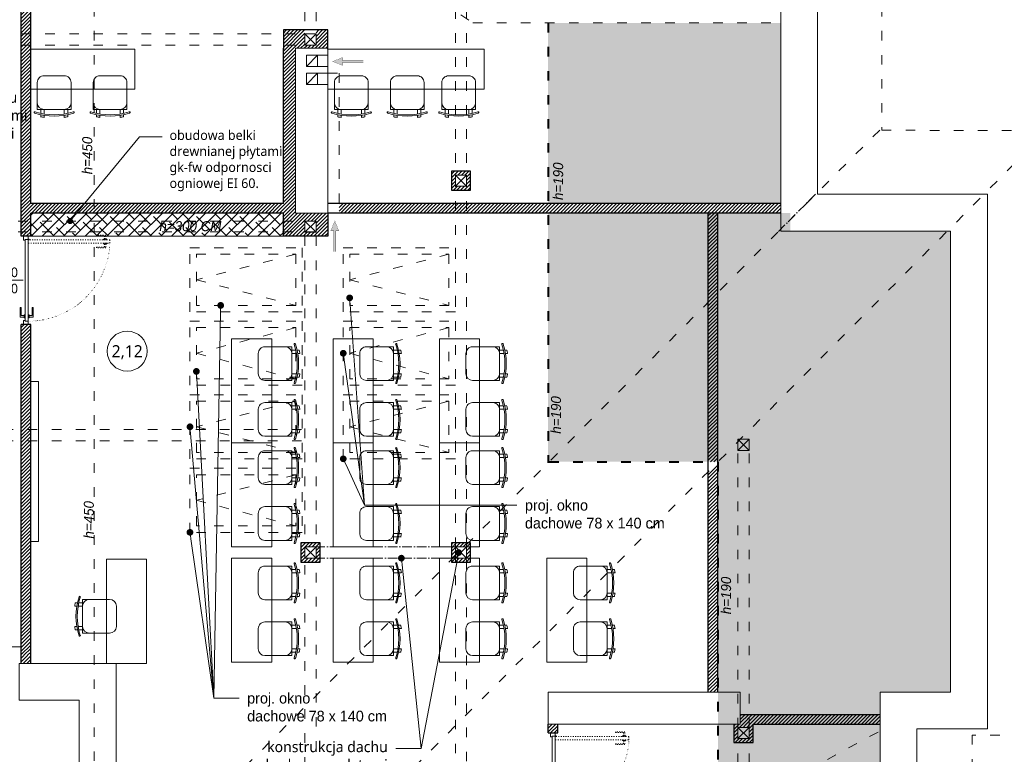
# Model space of a CAD drawing. Header units: millimetres. Extents: x -221 to 149158, y -114258 to 0.
# Tile 138 of 219: x 115604 to 116834, y -65009 to -64091. Entities that reach past the tile are written whole.
import ezdxf
from ezdxf import colors
from ezdxf.entities.mleader import LeaderData, LeaderLine
from ezdxf.enums import TextEntityAlignment as Align
from ezdxf.math import Vec2, Vec3

# ---------------------------------------------------------------- set-up
doc = ezdxf.new("R2010")
doc.units = ezdxf.units.MM
for name, pattern in [('ACAD_ISO03W100', [30, 12, -18]), ('ACAD_ISO07W100', [3, 0, -3]), ('ACAD_ISO10W100', [18, 12, -3, 0, -3])]:
    doc.linetypes.add(name, pattern=pattern)
doc.layers.get('0').update_dxf_attribs({"lineweight": 0})
for name, color, linetype, lineweight, true_color in [('A-przekrycieram.ART', 7, 'Continuous', 0, 0xffffff), ('siatka konstr..KF', 7, 'ACAD_ISO10W100', 5, 0x999999), ('wypełnienie 2', 7, 'Continuous', 0, 0x363636)]:
    doc.layers.add(name, color=color, linetype=linetype, lineweight=lineweight, true_color=true_color)
for name, color, linetype, lineweight in [('konstrukcja istn..KF', 252, 'Continuous', 15), ('opis..KF', 250, 'Continuous', 15), ('pomocnicza', 30, 'Continuous', 0), ('schody', 250, 'Continuous', 5), ('stolarka_arch', 250, 'Continuous', 5), ('TEXT', 63, 'Continuous', 0), ('wentylacja..KF', 202, 'Continuous', 15), ('wymiar_arch', 250, 'Continuous', 15), ('ściana pro..KF', 222, 'Continuous', 30), ('ściany ist..KF', 61, 'Continuous', 5)]:
    doc.layers.add(name, color=color, linetype=linetype, lineweight=lineweight)
doc.styles.add('ARCH', font='segoeuil.ttf')
pattern_1 = [(45, (-12676.463, -28536.048), (-2.24506403, 2.24506403), [])]

# ---------------------------------------------------------------- blocks, each defined once
blk = doc.blocks.new('*U1674')
at = {"layer": 'A-przekrycieram.ART'}
h = blk.add_hatch(color=256, dxfattribs=at)
h.dxf.hatch_style = 1
h.paths.add_polyline_path([(0, 4200), (5940, 4200), (5940, 0), (0, 0)])
h.paths.add_polyline_path([(200, 4100), (5840, 4100), (5840, 100), (200, 100)], flags=16)
blk = doc.blocks.new('krzesło')
for p, q in [((5.7, 41.6), (5.7, 41.6)), ((9.1, 37.7), (42.8, 37.7)), ((9.1, -4.4), (9.1, 37.7)), ((1.8, 29.3), (-0.8, 29.3)), ((2.6, 33.5), (0, 33.5)), ((9.1, 29.3), (3.5, 29.3)), ((9.1, 33.5), (4.3, 33.5)), ((51.2, 29.3), (51.2, 4)), ((1.8, 4), (-0.8, 4)), ((9.1, 4), (3.5, 4)), ((2.6, -0.2), (0, -0.2)), ((9.1, -0.2), (4.3, -0.2)), ((5.7, -8.3), (5.7, -8.3)), ((42.8, -4.4), (9.1, -4.4))]:
    blk.add_line(p, q)
for centre, radius, start, end in [((79.1, 16.7), 78.3, 161.8381, 198.1619), ((79.1, 16.7), 76.7, 161.8381, 198.1619), ((5.5, 40.8), 0.841, 71.2164, 161.8381), ((5.5, 40.8), 0.841, 341.8381, 71.2164), ((17.5, 29.3), 8.41, 90, 180), ((42.8, 29.3), 8.41, 0, 90), ((79.1, 16.7), 80.9, 167.9968, 171.0267), ((79.1, 16.7), 80.9, 188.9733, 192.0032), ((17.5, 4), 8.41, 180, 270), ((42.8, 4), 8.41, 270, 0), ((5.5, -7.5), 0.841, 198.1619, 288.7836), ((5.5, -7.5), 0.841, 288.7836, 18.1619)]:
    blk.add_arc(centre, radius, start, end)
blk = doc.blocks.new('*U650')
at = {"layer": 'stolarka_arch', "linetype": 'ACAD_ISO03W100', "lineweight": 0, "ltscale": 0.1}
for points in [[(4.5, 102), (4.5, 0), (8.5, 0), (8.5, 102)], [(3.5, 97), (-1.5, 97), (-1.5, 85), (-0.5, 85), (-0.5, 95), (3.5, 95)], [(3.5, 98), (3.5, 94), (4.5, 94), (4.5, 98)], [(9.5, 98), (9.5, 94), (8.5, 94), (8.5, 98)], [(9.5, 97), (14.5, 97), (14.5, 85), (13.5, 85), (13.5, 95), (9.5, 95)]]:
    blk.add_lwpolyline(points, close=True, dxfattribs=at)
at = {"layer": 'stolarka_arch'}
for points in [[(5, -4), (5, -6), (0, -6), (0, 0), (4, 0), (4, -4), (5, -4)], [(106, 0), (4, 0), (4, -4), (106, -4)], [(101, 1), (101, 6), (89, 6), (89, 5), (99, 5), (99, 1)], [(102, 1), (98, 1), (98, 0), (102, 0)], [(105, -4), (105, -6), (110, -6), (110, 0), (106, 0), (106, -4), (105, -4)], [(101, -5), (101, -10), (89, -10), (89, -9), (99, -9), (99, -5)], [(102, -5), (98, -5), (98, -4), (102, -4)]]:
    blk.add_lwpolyline(points, close=True, dxfattribs=at)
blk.add_circle((4, 0.5), 0.5, dxfattribs=at)
at = {"layer": 'stolarka_arch', "linetype": 'ACAD_ISO07W100', "lineweight": 0, "ltscale": 0.5}
blk.add_arc((4, 0), 102, 0, 89.6506, dxfattribs=at)
blk = doc.blocks.new('*U614')
at = {"layer": 'stolarka_arch', "linetype": 'ACAD_ISO03W100', "lineweight": 0, "ltscale": 0.1}
for points in [[(3.5, 87), (-1.5, 87), (-1.5, 75), (-0.5, 75), (-0.5, 85), (3.5, 85)], [(3.5, 88), (3.5, 84), (4.5, 84), (4.5, 88)], [(4.5, 92), (4.5, 0), (8.5, 0), (8.5, 92)], [(9.5, 88), (9.5, 84), (8.5, 84), (8.5, 88)], [(9.5, 87), (14.5, 87), (14.5, 75), (13.5, 75), (13.5, 85), (9.5, 85)]]:
    blk.add_lwpolyline(points, close=True, dxfattribs=at)
at = {"layer": 'stolarka_arch'}
for points in [[(5, -4), (5, -6), (0, -6), (0, 0), (4, 0), (4, -4), (5, -4)], [(96, 0), (4, 0), (4, -4), (96, -4)], [(91, 1), (91, 6), (79, 6), (79, 5), (89, 5), (89, 1)], [(92, 1), (88, 1), (88, 0), (92, 0)], [(95, -4), (95, -6), (100, -6), (100, 0), (96, 0), (96, -4), (95, -4)], [(91, -5), (91, -10), (79, -10), (79, -9), (89, -9), (89, -5)], [(92, -5), (88, -5), (88, -4), (92, -4)]]:
    blk.add_lwpolyline(points, close=True, dxfattribs=at)
blk.add_circle((4, 0.5), 0.5, dxfattribs=at)
at = {"layer": 'stolarka_arch', "linetype": 'ACAD_ISO07W100', "lineweight": 0, "ltscale": 0.5}
blk.add_arc((4, 0), 92, 0, 89.6506, dxfattribs=at)
blk = doc.blocks.new('*U1657')
at = {"layer": 'wentylacja..KF', "lineweight": 5}
h = blk.add_hatch(color=256, dxfattribs=at)
h.dxf.hatch_style = 1
h.paths.add_polyline_path([(12.5, 5), (12.5, 1.2), (38.5, 1.2), (38.5, -1.3), (12.5, -1.3), (12.5, -5), (0, 0)])
at = {"layer": 'wentylacja..KF', "color": 240, "const_width": 0.239}
blk.add_lwpolyline([(12.5, 5), (12.5, 1.2), (38.5, 1.2), (38.5, -1.3), (12.5, -1.3), (12.5, -5), (0, 0)], close=True, dxfattribs=at)
blk = doc.blocks.new('opis drzwi')
at = {"layer": 'opis..KF'}
blk.add_line((-20, 0), (20, 0), dxfattribs=at)
at = {"layer": 'opis..KF', "style": 'ARCH', "flags": 12}
for tag, p in [('90', (0, 10)), ('200', (0, -10))]:
    blk.add_attdef(tag, text='', height=12, dxfattribs=at).set_placement(p, align=Align.MIDDLE_CENTER)
blk = doc.blocks.new('nr pom')
at = {"layer": 'opis..KF', "lineweight": 20}
blk.add_circle((0, 0), 25, dxfattribs=at)
at = {"layer": 'opis..KF', "style": 'ARCH'}
blk.add_attdef('00', text='', height=15, dxfattribs=at).set_placement((0, 0), align=Align.MIDDLE_CENTER)
blk = doc.blocks.new('_Dot')
at = {"color": 0, "linetype": 'ByBlock', "lineweight": -2}
blk.add_line((-0.5, 0), (-1, 0), dxfattribs=at)
at = {"color": 0, "linetype": 'ByBlock', "const_width": 0.5}
blk.add_lwpolyline([(-0.25, 0, 1), (0.25, 0, 1)], format="xyb", close=True, dxfattribs=at)

msp = doc.modelspace()

# ---------------------------------------------------------------- hatches: boundary and pattern name
at = {"layer": 'pomocnicza', "linetype": 'ByBlock', "lineweight": 0, "true_color": 0xe8e8e8}
h = msp.add_hatch(color=254, dxfattribs=at)
h.dxf.hatch_style = 1
h.paths.add_polyline_path([(116264.01, -64320.49), (116554.51, -64320.49), (116554.51, -64094.99), (116264.01, -64094.99)])
h = msp.add_hatch(color=254, dxfattribs=at)
h.dxf.hatch_style = 1
h.paths.add_polyline_path([(116264.01, -64332.49), (116264.01, -64643.17), (116475.95, -64643.17), (116475.95, -65088.82), (116678.51, -65088.82), (116678.51, -64930.99), (116766.51, -64930.99), (116766.51, -64354.99), (116566.51, -64354.99), (116566.51, -64332.49)])
at = {"layer": 'wypełnienie 2', "linetype": 'ByBlock'}
h = msp.add_hatch(dxfattribs=at)
h.set_pattern_fill('ANSI31', color=256)
h.set_pattern_definition(pattern_1)
h.paths.add_polyline_path([(115618.01, -63799.21), (115606.01, -63799.21), (115606.01, -63832.99), (115618.01, -63832.99)])
h.paths.add_polyline_path([(115618.01, -63834.1), (115618.01, -63832.99), (115606.01, -63832.99), (115606.01, -63846.99), (115618.01, -63846.99)])
h.paths.add_polyline_path([(115618.01, -63846.99), (115606.01, -63846.99), (115606.01, -64108.6), (115618.01, -64108.6)])
h.paths.add_polyline_path([(115618.01, -64108.6), (115606.01, -64108.6), (115606.01, -64122.6), (115618.01, -64122.6)])
h.paths.add_polyline_path([(115618.01, -64122.6), (115606.01, -64122.6), (115606.01, -64342.49), (115618.01, -64342.49), (115618.01, -64332.49), (115689.42, -64332.49), (115697.26, -64324.13), (115697.26, -64320.49), (115618.01, -64320.49)])
h.paths.add_polyline_path([(115465.81, -63956.43), (115608.91, -63956.43), (115608.91, -63895.77), (115465.81, -63895.77)], flags=9)
h = msp.add_hatch(dxfattribs=at)
h.set_pattern_fill('ANSI31', color=256)
h.set_pattern_definition(pattern_1)
h.paths.add_polyline_path([(115989.01, -64103.6), (115974.26, -64103.6), (115974.26, -64122.6), (115960.26, -64122.6), (115933.51, -64122.6), (115933.51, -64127.6), (115933.51, -64320.49), (115700.66, -64320.49), (115697.26, -64324.13), (115697.26, -64332.49), (115933.51, -64332.49), (115933.51, -64342.49), (115974.26, -64342.49), (115974.26, -64356.49), (115974.26, -64361.49), (115989.01, -64361.49), (115989.01, -64332.49), (115948.51, -64332.49), (115948.51, -64126.49), (115989.01, -64126.49)])
h.paths.add_polyline_path([(115960.26, -64108.6), (115933.51, -64108.6), (115933.51, -64122.6), (115960.26, -64122.6)], flags=17)
h.paths.add_polyline_path([(115960.26, -64103.6), (115933.51, -64103.6), (115933.51, -64108.6), (115960.26, -64108.6)], flags=17)
h.paths.add_polyline_path([(115960.26, -64342.49), (115933.51, -64342.49), (115933.51, -64355.99), (115960.26, -64355.99)], flags=17)
h.paths.add_polyline_path([(115960.26, -64355.99), (115933.51, -64355.99), (115933.51, -64361.49), (115960.26, -64361.49)], flags=17)
h.paths.add_polyline_path([(115974.26, -64356.49), (115960.26, -64356.49), (115960.26, -64361.49), (115974.26, -64361.49)], flags=17)
h.paths.add_polyline_path([(115697.26, -64324.13), (115689.42, -64332.49), (115697.26, -64332.49)])
h.paths.add_polyline_path([(116148.26, -64320.49), (116003.01, -64320.49), (116003.01, -64332.49), (116148.26, -64332.49)])
h.paths.add_polyline_path([(116162.26, -64320.49), (116148.26, -64320.49), (116148.26, -64332.49), (116162.26, -64332.49)])
h = msp.add_hatch(dxfattribs=at)
h.set_pattern_fill('ANSI31', color=256)
h.set_pattern_definition(pattern_1)
h.paths.add_polyline_path([(116162.26, -64279.99), (116148.26, -64279.99), (116148.26, -64284.99), (116162.26, -64284.99)])
h.paths.add_polyline_path([(116167.26, -64279.99), (116162.26, -64279.99), (116162.26, -64303.99), (116167.26, -64303.99)])
h.paths.add_polyline_path([(116162.26, -64298.99), (116148.26, -64298.99), (116148.26, -64303.99), (116162.26, -64303.99)])
h.paths.add_polyline_path([(116148.26, -64279.99), (116143.26, -64279.99), (116143.26, -64303.99), (116148.26, -64303.99)])
h = msp.add_hatch(dxfattribs=at)
h.set_pattern_fill('ANSI31', color=256)
h.set_pattern_definition(pattern_1)
h.paths.add_polyline_path([(116264.01, -64320.49), (116162.26, -64320.49), (116162.26, -64332.49), (116264.01, -64332.49)])
h.paths.add_polyline_path([(116554.51, -64320.49), (116264.01, -64320.49), (116264.01, -64332.49), (116554.51, -64332.49)])
h = msp.add_hatch(dxfattribs=at)
h.set_pattern_fill('ANSI31', color=256)
h.set_pattern_definition(pattern_1)
h.paths.add_polyline_path([(115618.01, -64342.49), (115606.01, -64342.49), (115606.01, -64355.99), (115618.01, -64355.99)])
h.paths.add_polyline_path([(115618.01, -64602.99), (115606.01, -64602.99), (115606.01, -64616.99), (115618.01, -64616.99)])
h.paths.add_polyline_path([(115618.01, -64884.99), (115606.01, -64884.99), (115606.01, -64894.99), (115618.01, -64894.99)])
h.paths.add_polyline_path([(115606.01, -64885.11), (115618.01, -64885.11), (115618.01, -64616.99), (115606.01, -64616.99)])
h.paths.add_polyline_path([(115618.01, -64471.49), (115606.01, -64471.49), (115606.01, -64602.99), (115618.01, -64602.99)])
h.paths.add_polyline_path([(115606.01, -64361.49), (115618.01, -64361.49), (115618.01, -64355.99), (115606.01, -64355.99)])
at = {"layer": 'wypełnienie 2', "linetype": 'ByBlock', "lineweight": 0, "true_color": 0x5c5c5c}
h = msp.add_hatch(dxfattribs=at)
h.set_pattern_fill('ANSI38', color=251, scale=3)
h.set_pattern_definition([(45, (-37356.718, -28536.048), (-6.7351921, 6.7351921), []), (135, (-37356.718, -28536.048), (-20.2055763, 6.7351921), [23.8125, -14.2875])])
h.paths.add_polyline_path([(115697.26, -64342.49), (115618.01, -64342.49), (115618.01, -64355.99), (115697.26, -64355.99)])
h.paths.add_polyline_path([(115697.26, -64332.49), (115618.01, -64332.49), (115618.01, -64342.49), (115697.26, -64342.49)])
h.paths.add_polyline_path([(115697.26, -64355.99), (115618.01, -64355.99), (115618.01, -64361.49), (115697.26, -64361.49)])
h.paths.add_polyline_path([(115712.77, -64355.99), (115697.26, -64355.99), (115697.26, -64361.49), (115712.77, -64361.49)])
h.paths.add_polyline_path([(115712.77, -64342.49), (115697.26, -64342.49), (115697.26, -64355.99), (115712.77, -64355.99)])
h.paths.add_polyline_path([(115712.77, -64332.49), (115697.26, -64332.49), (115697.26, -64342.49), (115712.77, -64342.49)])
h.paths.add_polyline_path([(115762.77, -64332.49), (115712.77, -64332.49), (115712.77, -64342.49), (115762.77, -64342.49)])
h.paths.add_polyline_path([(115762.77, -64342.49), (115712.77, -64342.49), (115712.77, -64355.99), (115762.77, -64355.99)])
h.paths.add_polyline_path([(115762.77, -64355.99), (115712.77, -64355.99), (115712.77, -64361.49), (115762.77, -64361.49)])
h.paths.add_polyline_path([(115933.51, -64355.99), (115762.77, -64355.99), (115762.77, -64361.49), (115933.51, -64361.49)])
h.paths.add_polyline_path([(115933.51, -64342.49), (115762.77, -64342.49), (115762.77, -64355.99), (115933.51, -64355.99)])
h.paths.add_polyline_path([(115933.51, -64332.49), (115762.77, -64332.49), (115762.77, -64342.49), (115933.51, -64342.49)])
at = {"layer": 'wypełnienie 2', "linetype": 'ByBlock'}
h = msp.add_hatch(dxfattribs=at)
h.set_pattern_fill('ANSI31', color=256)
h.set_pattern_definition(pattern_1)
h.paths.add_polyline_path([(116475.95, -64431.67), (116463.95, -64443.71), (116463.95, -64643.17), (116475.95, -64643.17)])
h.paths.add_polyline_path([(116475.95, -64332.49), (116463.95, -64332.49), (116463.95, -64443.71), (116475.95, -64431.67)])
h.paths.add_polyline_path([(116475.95, -64643.33), (116463.95, -64655.4), (116463.95, -64930.99), (116475.95, -64930.99)])
h.paths.add_polyline_path([(116515.01, -64958.99), (116504.01, -64958.99), (116504.01, -64970.99), (116515.01, -64970.99)])
h.paths.add_polyline_path([(116678.51, -64958.99), (116515.01, -64958.99), (116515.01, -64970.99), (116678.51, -64970.99)])
h = msp.add_hatch(dxfattribs=at)
h.set_pattern_fill('ANSI31', color=256)
h.set_pattern_definition(pattern_1)
h.paths.add_polyline_path([(115974.26, -64744.6), (115960.26, -64744.6), (115960.26, -64749.6), (115974.26, -64749.6)])
h.paths.add_polyline_path([(115979.26, -64744.6), (115974.26, -64744.6), (115974.26, -64749.6), (115979.26, -64749.6)])
h.paths.add_polyline_path([(115979.26, -64749.6), (115974.26, -64749.6), (115974.26, -64763.6), (115979.26, -64763.6)])
h.paths.add_polyline_path([(115979.26, -64763.6), (115974.26, -64763.6), (115974.26, -64768.6), (115979.26, -64768.6)])
h.paths.add_polyline_path([(115974.26, -64763.6), (115960.26, -64763.6), (115960.26, -64768.6), (115974.26, -64768.6)])
h.paths.add_polyline_path([(115960.26, -64749.6), (115960.26, -64744.6), (115955.26, -64744.6), (115955.26, -64768.6), (115960.26, -64768.6)])
h = msp.add_hatch(dxfattribs=at)
h.set_pattern_fill('ANSI31', color=256)
h.set_pattern_definition(pattern_1)
h.paths.add_polyline_path([(116162.26, -64746.62), (116162.26, -64744.6), (116148.26, -64744.6), (116148.26, -64749.6), (116159.29, -64749.6)])
h.paths.add_polyline_path([(116148.26, -64744.6), (116143.26, -64744.6), (116143.26, -64749.6), (116148.26, -64749.6)])
h.paths.add_polyline_path([(116148.26, -64749.6), (116143.26, -64749.6), (116143.26, -64763.6), (116145.35, -64763.6), (116148.26, -64760.68)])
h.paths.add_polyline_path([(116148.26, -64763.6), (116145.35, -64763.6), (116143.26, -64765.7), (116143.26, -64768.6), (116148.26, -64768.6)])
h.paths.add_polyline_path([(116145.35, -64763.6), (116143.26, -64763.6), (116143.26, -64765.7)], flags=17)
h.paths.add_polyline_path([(116157.27, -64763.6), (116148.26, -64763.6), (116148.26, -64768.6), (116160.84, -64768.6)])
h.paths.add_polyline_path([(116162.26, -64763.6), (116157.27, -64763.6), (116160.84, -64768.6), (116162.26, -64768.6)])
h.paths.add_polyline_path([(116167.26, -64763.6), (116162.26, -64763.6), (116162.26, -64768.6), (116167.26, -64768.6)])
h.paths.add_polyline_path([(116167.26, -64749.6), (116162.26, -64749.6), (116162.26, -64763.6), (116167.26, -64763.6)])
h.paths.add_polyline_path([(116167.26, -64744.6), (116164.27, -64744.6), (116162.26, -64746.62), (116162.26, -64749.6), (116167.26, -64749.6)])
h.paths.add_polyline_path([(116164.27, -64744.6), (116162.26, -64744.6), (116162.26, -64746.62)], flags=17)
h.paths.add_polyline_path([(116162.26, -64746.62), (116159.29, -64749.6), (116162.26, -64749.6)], flags=17)
h = msp.add_hatch(dxfattribs=at)
h.set_pattern_fill('ANSI31', color=256)
h.set_pattern_definition(pattern_1)
h.paths.add_polyline_path([(116276.01, -64970.99), (116264.01, -64970.99), (116264.01, -64982.02), (116276.01, -64982.02)])
h.paths.add_polyline_path([(116276.01, -65082.02), (116264.01, -65082.02), (116264.01, -65183.99), (116162.26, -65183.99), (116162.26, -65195.99), (116276.01, -65195.99)])
h.paths.add_polyline_path([(116162.26, -65183.99), (116148.26, -65183.99), (116148.26, -65195.99), (116162.26, -65195.99)])
h.paths.add_polyline_path([(116148.26, -65183.99), (115974.26, -65183.99), (115974.26, -65244.07), (116148, -65367.24), (116148.26, -65367.24), (116148.26, -65354.86), (115976.26, -65232.93), (115976.26, -65195.99), (116148.26, -65195.99)])
h.paths.add_polyline_path([(115974.26, -65183.99), (115960.26, -65183.99), (115960.26, -65233.97), (115974.26, -65233.97)])
h.paths.add_polyline_path([(115960.26, -65183.99), (115938.58, -65183.99), (115918.3, -65204.4), (115960.26, -65234.15), (115960.26, -65233.97)])
h.paths.add_polyline_path([(115938.58, -65183.99), (115889.51, -65183.99), (115918.3, -65204.4)])
h = msp.add_hatch(dxfattribs=at)
h.set_pattern_fill('ANSI31', color=256)
h.set_pattern_definition(pattern_1)
h.paths.add_polyline_path([(116501.01, -64974.99), (116501.01, -64970.99), (116496.01, -64970.99), (116496.01, -64993.99), (116500.99, -64993.99), (116501.01, -64988.99)])
h.paths.add_polyline_path([(116515.01, -64988.99), (116501.01, -64988.99), (116500.99, -64993.99), (116514.99, -64993.99)])
h.paths.add_polyline_path([(116520.01, -64970.99), (116515.01, -64970.99), (116515.01, -64974.99), (116515.01, -64988.99), (116514.99, -64993.99), (116520.01, -64993.99)])
h.paths.add_polyline_path([(116515.01, -64970.99), (116504.01, -64970.99), (116501.01, -64970.99), (116501.01, -64974.99), (116515.01, -64974.99)])

# ---------------------------------------------------------------- linework, layer by layer
at = {"linetype": 'ACAD_ISO03W100'}
for p, q in [((115697.26, -62604.99), (115697.26, -65213.49)), ((115960.26, -64122.6), (115960.26, -62730.99)), ((115974.26, -64122.6), (115974.26, -62730.99)), ((116148.26, -64749.6), (116148.26, -62730.99)), ((116162.26, -64749.6), (116162.26, -62730.99)), ((116030.51, -64000.99), (116170.14, -64094.99)), ((116170.14, -64094.99), (116554.51, -64094.99)), ((115246.26, -64108.6), (115960.26, -64108.6)), ((115246.26, -64122.6), (115960.26, -64122.6)), ((115989.01, -64157.81), (116003.01, -64157.81)), ((116003.01, -64157.81), (116003.01, -64332.49)), ((116678.01, -64228.79), (115697.26, -65213.49)), ((116887.96, -64228.79), (115909.26, -65213.49)), ((115974.26, -64342.49), (115319.51, -64342.49)), ((115960.26, -64763.6), (115960.26, -64342.49)), ((115974.26, -64763.6), (115974.26, -64342.49)), ((115974.26, -64355.99), (115319.51, -64355.99)), ((115948.87, -64383.78), (115824.87, -64415.78)), ((116140.26, -64383.78), (116016.26, -64415.78)), ((115824.87, -64415.78), (115948.87, -64447.78)), ((116016.26, -64415.78), (116140.26, -64447.78)), ((115948.87, -64475.63), (115824.87, -64507.63)), ((116140.26, -64475.63), (116016.26, -64507.63)), ((115824.87, -64507.63), (115948.87, -64539.63)), ((116016.26, -64507.63), (116140.26, -64539.63)), ((115948.87, -64567.48), (115824.87, -64599.48)), ((116140.26, -64567.48), (116016.26, -64599.48)), ((115824.87, -64599.48), (115948.87, -64631.48)), ((116016.26, -64599.48), (116140.26, -64631.48)), ((115434.26, -64602.99), (115960.26, -64602.99)), ((115434.26, -64616.99), (115960.26, -64616.99)), ((116501.01, -64974.99), (116501.01, -64628.99)), ((116515.01, -64974.99), (116515.01, -64628.99)), ((115948.87, -64659.33), (115824.87, -64691.33)), ((115824.87, -64691.33), (115948.87, -64723.33)), ((115960.26, -65234.15), (115960.26, -64749.6)), ((115974.26, -65244.07), (115974.26, -64749.6)), ((116148.26, -65367.42), (116148.26, -64763.6)), ((116162.26, -65377.35), (116162.26, -64763.6)), ((116676.01, -64980.78), (116246.19, -65213.08)), ((116499.01, -65439.49), (116501.01, -64988.99)), ((116513.01, -65439.49), (116515.01, -64988.99))]:
    msp.add_line(p, q, dxfattribs=at)
for p, q in [((115962.29, -64149.15), (115976.29, -64135.15)), ((115976.29, -64135.15), (115989.01, -64135.15)), ((115962.29, -64171.81), (115976.29, -64157.81)), ((115976.29, -64149.15), (115989.01, -64149.15)), ((115976.29, -64157.81), (115989.01, -64157.81)), ((115976.29, -64171.81), (115989.01, -64171.81))]:
    msp.add_line(p, q)
msp.add_lwpolyline([(114716.51, -62604.99), (116680.51, -62604.99), (116680.51, -64228.99), (116892.51, -64229.46), (116888.01, -64984.55), (116793.65, -64984.55), (116793.65, -65442.38), (116892.51, -65442.38), (116892.51, -65959.92), (116651.14, -66206), (115070.1, -66206)], dxfattribs=at)
for points in [[(115618.01, -64177.8), (115618.01, -64127.8), (115748.01, -64127.8), (115748.01, -64177.8), (115618.01, -64177.8)], [(115918.91, -64619.6), (115868.91, -64619.6), (115868.91, -64489.6), (115918.91, -64489.6), (115918.91, -64619.6)], [(116045.6, -64619.6), (115995.6, -64619.6), (115995.6, -64489.6), (116045.6, -64489.6), (116045.6, -64619.6)], [(116178.23, -64619.6), (116128.23, -64619.6), (116128.23, -64489.6), (116178.23, -64489.6), (116178.23, -64619.6)], [(115918.91, -64749.6), (115868.91, -64749.6), (115868.91, -64619.6), (115918.91, -64619.6), (115918.91, -64749.6)], [(116045.6, -64749.6), (115995.6, -64749.6), (115995.6, -64619.6), (116045.6, -64619.6), (116045.6, -64749.6)], [(116178.23, -64749.6), (116128.23, -64749.6), (116128.23, -64619.6), (116178.23, -64619.6), (116178.23, -64749.6)], [(115762.77, -64764.99), (115712.77, -64764.99), (115712.77, -64894.99), (115762.77, -64894.99), (115762.77, -64764.99)], [(115918.91, -64893.6), (115868.91, -64893.6), (115868.91, -64763.6), (115918.91, -64763.6), (115918.91, -64893.6)], [(116045.6, -64893.6), (115995.6, -64893.6), (115995.6, -64763.6), (116045.6, -64763.6), (116045.6, -64893.6)], [(116178.23, -64893.6), (116128.23, -64893.6), (116128.23, -64763.6), (116178.23, -64763.6), (116178.23, -64893.6)], [(116312.51, -64893.6), (116262.51, -64893.6), (116262.51, -64763.6), (116312.51, -64763.6), (116312.51, -64893.6)]]:
    msp.add_lwpolyline(points)
for points in [[(115962.29, -64135.15), (115976.29, -64135.15), (115976.29, -64149.15), (115962.29, -64149.15)], [(116184.01, -64127.6), (116184.01, -64177.6), (115989.01, -64177.6), (115989.01, -64127.6)], [(115962.29, -64157.81), (115976.29, -64157.81), (115976.29, -64171.81), (115962.29, -64171.81)], [(115618.01, -64542.78), (115627.63, -64542.78), (115627.63, -64742.78), (115618.01, -64742.78)]]:
    msp.add_lwpolyline(points, close=True)
for points in [[(115816.87, -64455.78), (115816.87, -64375.78), (115956.87, -64375.78), (115956.87, -64455.78)], [(116008.26, -64455.78), (116008.26, -64375.78), (116148.26, -64375.78), (116148.26, -64455.78)], [(115824.87, -64447.78), (115824.87, -64383.78), (115948.87, -64383.78), (115948.87, -64447.78)], [(116016.26, -64447.78), (116016.26, -64383.78), (116140.26, -64383.78), (116140.26, -64447.78)], [(115816.87, -64547.63), (115816.87, -64467.63), (115956.87, -64467.63), (115956.87, -64547.63)], [(116008.26, -64547.63), (116008.26, -64467.63), (116148.26, -64467.63), (116148.26, -64547.63)], [(115824.87, -64539.63), (115824.87, -64475.63), (115948.87, -64475.63), (115948.87, -64539.63)], [(116016.26, -64539.63), (116016.26, -64475.63), (116140.26, -64475.63), (116140.26, -64539.63)], [(115816.87, -64639.48), (115816.87, -64559.48), (115956.87, -64559.48), (115956.87, -64639.48)], [(116008.26, -64639.48), (116008.26, -64559.48), (116148.26, -64559.48), (116148.26, -64639.48)], [(115824.87, -64631.48), (115824.87, -64567.48), (115948.87, -64567.48), (115948.87, -64631.48)], [(116016.26, -64631.48), (116016.26, -64567.48), (116140.26, -64567.48), (116140.26, -64631.48)], [(115816.87, -64731.33), (115816.87, -64651.33), (115956.87, -64651.33), (115956.87, -64731.33)], [(115824.87, -64723.33), (115824.87, -64659.33), (115948.87, -64659.33), (115948.87, -64723.33)]]:
    msp.add_lwpolyline(points, close=True, dxfattribs=at)
at = {"layer": 'konstrukcja istn..KF', "color": 18, "true_color": 0x000000}
msp.add_lwpolyline([(116501.01, -64974.99), (116515.01, -64974.99), (116515.01, -64988.99), (116501.01, -64988.99), (116501.01, -64974.99)], dxfattribs=at)
at = {"layer": 'pomocnicza', "color": 114, "linetype": 'ACAD_ISO03W100', "lineweight": 40, "true_color": 0x139b48}
for p, q in [((116264.01, -64094.99), (116264.01, -64644.46)), ((116265.3, -64643.17), (116476.11, -64643.17)), ((116476.11, -64643.17), (116476.11, -65088.82))]:
    msp.add_line(p, q, dxfattribs=at)
at = {"layer": 'schody'}
msp.add_line((115438.51, -64874.49), (115606.01, -64874.49), dxfattribs=at)
at = {"layer": 'siatka konstr..KF', "color": 18, "lineweight": 9, "true_color": 0x000000}
for p, q in [((116598.01, -64308.79), (116551.51, -64355.49)), ((116148.26, -64749.6), (115974.26, -64749.6)), ((116148.26, -64763.6), (115974.26, -64763.6))]:
    msp.add_line(p, q, dxfattribs=at)
at = {"layer": 'wymiar_arch', "linetype": 'ByBlock'}
msp.add_line((115933.51, -64361.49), (115618.01, -64361.49), dxfattribs=at)
at = {"layer": 'wypełnienie 2', "linetype": 'ByBlock'}
msp.add_lwpolyline([(116501.01, -64988.99), (116515.01, -64988.99), (116515.01, -64974.99), (116501.01, -64974.99)], close=True, dxfattribs=at)
at = {"layer": 'ściana pro..KF', "linetype": 'ByBlock'}
for p, q in [((115606.01, -64361.49), (115606.01, -63799.21)), ((115618.01, -64320.49), (115618.01, -63799.21)), ((115933.51, -64320.49), (115933.51, -64126.49)), ((115933.51, -64320.49), (115618.01, -64320.49)), ((116554.51, -64320.49), (115989.01, -64320.49)), ((115933.51, -64332.49), (115618.01, -64332.49)), ((115618.01, -64361.49), (115618.01, -64332.49)), ((115933.51, -64361.49), (115933.51, -64332.49)), ((116554.51, -64332.49), (115989.01, -64332.49)), ((115989.01, -64332.49), (115989.01, -64361.49)), ((116463.95, -64930.99), (116463.95, -64332.49)), ((116475.95, -64930.99), (116475.95, -64332.49)), ((115618.01, -64361.49), (115606.01, -64361.49)), ((115989.01, -64361.49), (115933.51, -64361.49)), ((115606.01, -64485.88), (115606.01, -64471.49)), ((115618.01, -64471.49), (115606.01, -64471.49)), ((115618.01, -64485.88), (115618.01, -64471.49)), ((115606.01, -64884.99), (115606.01, -64485.88)), ((115618.01, -64884.99), (115618.01, -64485.88)), ((115606.01, -64894.99), (115606.01, -64884.99)), ((115618.01, -64894.99), (115618.01, -64884.99)), ((116264.01, -64982.02), (116264.01, -64970.99)), ((116276.01, -64982.02), (116276.01, -64970.99)), ((116264.01, -64982.02), (116276.01, -64982.02))]:
    msp.add_line(p, q, dxfattribs=at)
for points in [[(115989.01, -64127.6), (115989.01, -64103.6), (115933.51, -64103.6), (115933.51, -64127.6)], [(116504.01, -64958.99), (116678.51, -64958.99)], [(116496.01, -64970.99), (116496.01, -64993.99), (116520.01, -64993.99), (116520.01, -64970.99)], [(116520.01, -64970.99), (116678.51, -64970.99)]]:
    msp.add_lwpolyline(points, dxfattribs=at)
for points in [[(116143.26, -64303.99), (116167.26, -64303.99), (116167.26, -64279.99), (116143.26, -64279.99)], [(115955.26, -64768.6), (115979.26, -64768.6), (115979.26, -64744.6), (115955.26, -64744.6)], [(116143.26, -64768.6), (116167.26, -64768.6), (116167.26, -64744.6), (116143.26, -64744.6)]]:
    msp.add_lwpolyline(points, close=True, dxfattribs=at)
at = {"layer": 'ściany ist..KF', "linetype": 'ByBlock'}
for p, q in [((115960.26, -64108.6), (115974.26, -64122.6)), ((115960.26, -64122.6), (115974.26, -64108.6)), ((115989.01, -64126.49), (115948.51, -64126.49)), ((115948.51, -64126.49), (115948.51, -64332.49)), ((115989.01, -64135.15), (115989.01, -64126.49)), ((115989.01, -64157.81), (115989.01, -64149.15)), ((115989.01, -64332.49), (115989.01, -64171.81)), ((116148.26, -64284.99), (116162.26, -64298.99)), ((116148.26, -64298.99), (116162.26, -64284.99)), ((115948.51, -64332.49), (115989.01, -64332.49)), ((115960.26, -64342.49), (115974.26, -64356.49)), ((115960.26, -64356.49), (115974.26, -64342.49)), ((115974.26, -64356.49), (115960.26, -64342.49)), ((116501.01, -64614.99), (116515.01, -64628.99)), ((116501.01, -64628.99), (116515.01, -64614.99)), ((115960.26, -64749.6), (115974.26, -64763.6)), ((115960.26, -64763.6), (115974.26, -64749.6)), ((116148.26, -64749.6), (116162.26, -64763.6)), ((116148.26, -64763.6), (116162.26, -64749.6)), ((115603.51, -64894.99), (115724.51, -64894.99)), ((115724.51, -64894.99), (115724.51, -65150.45)), ((116264.01, -64970.99), (116264.01, -64930.99)), ((116264.01, -64930.99), (116504.01, -64930.99)), ((116504.01, -64930.99), (116504.01, -64970.99)), ((116504.01, -64970.99), (116264.01, -64970.99)), ((116501.01, -64974.99), (116515.01, -64988.99)), ((116501.01, -64988.99), (116515.01, -64974.99))]:
    msp.add_line(p, q, dxfattribs=at)
for points in [[(116554.51, -64051.73), (116600.51, -64051.73), (116600.51, -64308.99), (116812.51, -64308.99), (116812.51, -64976.99), (116724.51, -64976.99), (116724.51, -65087.99), (116678.51, -65087.99), (116678.51, -64930.99), (116766.51, -64930.99), (116766.51, -64354.99), (116554.51, -64354.99), (116554.51, -64051.73)], [(115960.26, -64108.6), (115974.26, -64108.6), (115974.26, -64122.6), (115960.26, -64122.6), (115960.26, -64108.6)], [(116148.26, -64284.99), (116162.26, -64284.99), (116162.26, -64298.99), (116148.26, -64298.99), (116148.26, -64284.99)], [(115960.26, -64342.49), (115974.26, -64342.49), (115974.26, -64356.49), (115960.26, -64356.49), (115960.26, -64342.49)], [(116501.01, -64614.99), (116515.01, -64614.99), (116515.01, -64628.99), (116501.01, -64628.99), (116501.01, -64614.99)], [(115960.26, -64749.6), (115974.26, -64749.6), (115974.26, -64763.6), (115960.26, -64763.6), (115960.26, -64749.6)], [(116148.26, -64749.6), (116162.26, -64749.6), (116162.26, -64763.6), (116148.26, -64763.6), (116148.26, -64749.6)], [(115724.51, -65150.45), (115724.51, -64894.99), (115603.51, -64894.99), (115603.51, -64940.99), (115678.51, -64940.99), (115678.51, -65150.45)]]:
    msp.add_lwpolyline(points, dxfattribs=at)
for points in [[(115960.26, -64122.6), (115974.26, -64122.6), (115974.26, -64108.6), (115960.26, -64108.6)], [(116148.26, -64298.99), (116162.26, -64298.99), (116162.26, -64284.99), (116148.26, -64284.99)], [(115960.26, -64356.49), (115974.26, -64356.49), (115974.26, -64342.49), (115960.26, -64342.49)], [(115974.26, -64763.6), (115960.26, -64763.6), (115960.26, -64749.6), (115974.26, -64749.6)], [(116148.26, -64763.6), (116162.26, -64763.6), (116162.26, -64749.6), (116148.26, -64749.6)], [(116515.01, -64988.99), (116501.01, -64988.99), (116501.01, -64974.99), (116515.01, -64974.99)]]:
    msp.add_lwpolyline(points, close=True, dxfattribs=at)

# ---------------------------------------------------------------- block references
at = {"xscale": 2, "yscale": 2, "zscale": 2}
msp.add_blockref('*U1674', (108660.19, -67505.02), dxfattribs=at)
for p, rotation in [((115663.97, -64212.16), 89.99999999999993), ((115733.79, -64212.16), 89.99999999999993), ((116034.97, -64212.21), 89.99999999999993), ((116104.79, -64212.21), 89.99999999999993), ((116169.07, -64212.21), 89.99999999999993), ((115953.27, -64503.82), 179.9999999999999), ((116079.96, -64503.82), 179.9999999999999), ((116212.59, -64503.82), 179.9999999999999), ((115953.27, -64573.64), 179.9999999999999), ((116079.96, -64573.64), 179.9999999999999), ((116212.59, -64573.64), 179.9999999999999), ((115953.27, -64633.82), 179.9999999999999), ((116079.96, -64633.82), 179.9999999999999), ((116212.59, -64633.82), 179.9999999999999), ((115953.27, -64703.64), 179.9999999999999), ((116079.96, -64703.64), 179.9999999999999), ((116212.59, -64703.64), 179.9999999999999), ((115953.27, -64777.82), 179.9999999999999), ((116079.96, -64777.82), 179.9999999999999), ((116212.59, -64777.82), 179.9999999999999), ((116346.87, -64777.82), 179.9999999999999), ((115953.27, -64847.64), 179.9999999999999), ((116079.96, -64847.64), 179.9999999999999), ((116212.59, -64847.64), 179.9999999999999), ((116346.87, -64847.64), 179.9999999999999)]:
    msp.add_blockref('krzesło', p, dxfattribs=dict(rotation=rotation))
at = {"xscale": -1, "rotation": 180}
msp.add_blockref('krzesło', (115673.73, -64819.61), dxfattribs=at)
at = {"layer": 'opis..KF', "color": 30}
msp.add_blockref('nr pom', (115738.48, -64505.01), dxfattribs=at).add_auto_attribs({'00': '2,12'})
at = {"layer": 'stolarka_arch', "rotation": 270}
for name, p in [('*U650', (115615.01, -64361.49)), ('*U614', (116273.01, -64982.02))]:
    msp.add_blockref(name, p, dxfattribs=at)
at = {"layer": 'TEXT'}
ref = msp.add_blockref('opis drzwi', (115588.76, -64416.49), dxfattribs=dict(at, xscale=-1, rotation=180))
ref.add_attrib('90', '100', dxfattribs={"layer": 'opis..KF', "height": 12, "style": 'ARCH'}).set_placement((115588.76, -64426.71), align=Align.MIDDLE_CENTER)
ref.add_attrib('200', '200', dxfattribs={"layer": 'opis..KF', "height": 12, "style": 'ARCH'}).set_placement((115588.76, -64406.49), align=Align.MIDDLE_CENTER)
at = {"layer": 'wentylacja..KF'}
msp.add_blockref('*U1657', (115994.89, -64143.06), dxfattribs=at)
at = {"layer": 'wentylacja..KF', "rotation": 270}
msp.add_blockref('*U1657', (115997.68, -64342.11), dxfattribs=at)

# ---------------------------------------------------------------- texts
at = {"layer": 'opis..KF', "char_height": 12.48, "attachment_point": 5, "rotation": 90, "style": 'ARCH'}
for s, insert in [('{\\fCentury Gothic|b0|i1|c238|p34;h=450}', (115688.71, -64260.58)), ('{\\fCentury Gothic|b0|i1|c238|p34;h=190}', (116276.67, -64292.73)), ('{\\fCentury Gothic|b0|i1|c238|p34;h=190}', (116273.96, -64584.71)), ('{\\fCentury Gothic|b0|i1|c238|p34;h=450}', (115690.68, -64715.67)), ('{\\fCentury Gothic|b0|i1|c238|p34;h=190}', (116486.3, -64810.23))]:
    msp.add_mtext_dynamic_manual_height_columns(s, width=156.7001, gutter_width=70, heights=[0], dxfattribs=dict(at, insert=insert))
at = {"layer": 'opis..KF', "insert": (115817.44, -64348.91), "char_height": 12.48, "attachment_point": 5, "style": 'ARCH'}
msp.add_mtext_dynamic_manual_height_columns('{\\fCentury Gothic|b0|i1|c238|p34;h=300 CM}', width=156.7001, gutter_width=70, heights=[0], dxfattribs=at)

# ---------------------------------------------------------------- leaders
at = {"layer": 'opis..KF', "lineweight": 9}
ml = msp.add_multileader_mtext('Standard', dxfattribs=at)
ml.set_content('konstrukcja dachu\\Pobudowana płytami gk-f\\Pw odpornosci ogniowej EI 60', color=256, style='ARCH')
ml.set_leader_properties(color=256, linetype='ByLayer', lineweight=-1)
ml.set_arrow_properties(name='DOT')
ml.build(insert=Vec2(0, 0))
ml.multileader.update_dxf_attribs({"dogleg_length": 31.74, "arrow_head_size": 8.39})
ctx = ml.context
ctx.base_point, ctx.char_height, ctx.arrow_head_size, ctx.landing_gap_size, ctx.plane_origin = Vec3(116249.77, -63945.76), 13.4164, 8.39, 10.06, Vec3(115563.24, -64009.34)
notes = []
notes.append((ctx, [(1, (1, 1, 0), (116218.04, -63945.76), (1, 0), 31.74, [(0, [(116155.26, -63846.99)], 0, [])])]))
ctx.mtext.insert, ctx.mtext.flow_direction = Vec3(116259.84, -63936.8), 5
ml = msp.add_multileader_mtext('Standard', dxfattribs=at)
ml.set_content('konstrukcja dachu\\Pobudowana płytami\\Pgk-f w odpornosci \\Pogniowej EI 60', color=256, style='ARCH')
ml.set_leader_properties(color=256, linetype='ByLayer', lineweight=-1)
ml.set_arrow_properties(name='DOT')
ml.build(insert=Vec2(0, 0))
ml.multileader.update_dxf_attribs({"dogleg_length": 31.74, "arrow_head_size": 8.39})
ctx = ml.context
ctx.base_point, ctx.char_height, ctx.arrow_head_size, ctx.landing_gap_size, ctx.plane_origin = Vec3(115440.69, -64190.24), 13.4164, 8.39, 10.06, Vec3(114699.97, -64439.27)
notes.append((ctx, [(1, (1, 1, 0), (115367.39, -64190.24), (1, 0), 73.3, [(0, [(115408.68, -64284.99)], 0, [])])]))
ctx.mtext.insert, ctx.mtext.flow_direction = Vec3(115450.76, -64181.28), 5
ml = msp.add_multileader_mtext('Standard', dxfattribs=at)
ml.set_content('obudowa belki drewnianej płytami gk-fw odpornosci ogniowej EI 60. ', color=256, style='ARCH')
ml.set_leader_properties(color=256, linetype='ByLayer', lineweight=-1)
ml.set_arrow_properties(name='DOT')
ml.build(insert=Vec2(0, 0))
ml.multileader.update_dxf_attribs({"dogleg_length": 28.39, "arrow_head_size": 7.5})
ctx = ml.context
ctx.base_point, ctx.char_height, ctx.arrow_head_size, ctx.landing_gap_size, ctx.plane_origin = Vec3(115782.32, -64237.16), 12, 7.5, 9, Vec3(115099.14, -64300.74)
notes.append((ctx, [(1, (1, 1, 0), (115753.93, -64237.16), (1, 0), 28.39, [(0, [(115667.17, -64342.49)], 0, [])])]))
ctx.mtext.insert, ctx.mtext.width, ctx.mtext.flow_direction = Vec3(115791.32, -64229.15), 151.5727, 5
ml = msp.add_multileader_mtext('Standard', dxfattribs=at)
ml.set_content(' ', color=256, style='ARCH')
ml.set_leader_properties(color=256, linetype='ByLayer', lineweight=-1)
ml.set_arrow_properties(name='DOT')
ml.build(insert=Vec2(0, 0))
ml.multileader.update_dxf_attribs({"dogleg_length": 31.74, "arrow_head_size": 8.39})
ctx = ml.context
ctx.base_point, ctx.char_height, ctx.arrow_head_size, ctx.landing_gap_size, ctx.plane_origin = Vec3(116066.6, -64697.59), 13.42, 8.39, 10.06, Vec3(115384.39, -64762.85)
notes.append((ctx, [(1, (1, 1, 0), (116034.86, -64697.59), (1, 0), 31.74, [(0, [(116016.26, -64438.41)], 0, [])])]))
ctx.mtext.insert, ctx.mtext.width, ctx.mtext.flow_direction = Vec3(116076.66, -64690.88), 152.5547, 5
ml = msp.add_multileader_mtext('Standard', dxfattribs=at)
ml.set_content(' ', color=256, style='ARCH')
ml.set_leader_properties(color=256, linetype='ByLayer', lineweight=-1)
ml.set_arrow_properties(name='DOT')
ml.build(insert=Vec2(0, 0))
ml.multileader.update_dxf_attribs({"dogleg_length": 31.74, "arrow_head_size": 8.39})
ctx = ml.context
ctx.base_point, ctx.char_height, ctx.arrow_head_size, ctx.landing_gap_size, ctx.plane_origin = Vec3(115878.21, -64938.68), 13.42, 8.39, 10.06, Vec3(115193, -64854.7)
notes.append((ctx, [(1, (1, 1, 0), (115846.47, -64938.68), (1, 0), 31.74, [(0, [(115855.21, -64447.78)], 0, [])])]))
ctx.mtext.insert, ctx.mtext.width, ctx.mtext.flow_direction = Vec3(115888.27, -64931.97), 152.5547, 5
ml = msp.add_multileader_mtext('Standard', dxfattribs=at)
ml.set_content(' ', color=256, style='ARCH')
ml.set_leader_properties(color=256, linetype='ByLayer', lineweight=-1)
ml.set_arrow_properties(name='DOT')
ml.build(insert=Vec2(0, 0))
ml.multileader.update_dxf_attribs({"dogleg_length": 31.74, "arrow_head_size": 8.39})
ctx = ml.context
ctx.base_point, ctx.char_height, ctx.arrow_head_size, ctx.landing_gap_size, ctx.plane_origin = Vec3(116066.6, -64697.59), 13.42, 8.39, 10.06, Vec3(115380.07, -64761.17)
notes.append((ctx, [(1, (1, 1, 0), (116034.86, -64697.59), (1, 0), 31.74, [(0, [(116008.26, -64507.63)], 0, [])])]))
ctx.mtext.insert, ctx.mtext.width, ctx.mtext.flow_direction = Vec3(116076.66, -64690.88), 152.5547, 5
ml = msp.add_multileader_mtext('Standard', dxfattribs=at)
ml.set_content(' ', color=256, style='ARCH')
ml.set_leader_properties(color=256, linetype='ByLayer', lineweight=-1)
ml.set_arrow_properties(name='DOT')
ml.build(insert=Vec2(0, 0))
ml.multileader.update_dxf_attribs({"dogleg_length": 31.74, "arrow_head_size": 8.39})
ctx = ml.context
ctx.base_point, ctx.char_height, ctx.arrow_head_size, ctx.landing_gap_size, ctx.plane_origin = Vec3(115878.21, -64938.68), 13.42, 8.39, 10.06, Vec3(115193, -64854.7)
notes.append((ctx, [(1, (1, 1, 0), (115846.47, -64938.68), (1, 0), 31.74, [(0, [(115824.87, -64530.26)], 0, [])])]))
ctx.mtext.insert, ctx.mtext.width, ctx.mtext.flow_direction = Vec3(115888.27, -64931.97), 152.5547, 5
ml = msp.add_multileader_mtext('Standard', dxfattribs=at)
ml.set_content(' ', color=256, style='ARCH')
ml.set_leader_properties(color=256, linetype='ByLayer', lineweight=-1)
ml.set_arrow_properties(name='DOT')
ml.build(insert=Vec2(0, 0))
ml.multileader.update_dxf_attribs({"dogleg_length": 31.74, "arrow_head_size": 8.39})
ctx = ml.context
ctx.base_point, ctx.char_height, ctx.arrow_head_size, ctx.landing_gap_size, ctx.plane_origin = Vec3(115878.21, -64938.68), 13.42, 8.39, 10.06, Vec3(115188.68, -64853.02)
notes.append((ctx, [(1, (1, 1, 0), (115846.47, -64938.68), (1, 0), 31.74, [(0, [(115816.87, -64599.48)], 0, [])])]))
ctx.mtext.insert, ctx.mtext.width, ctx.mtext.flow_direction = Vec3(115888.27, -64931.97), 152.5547, 5
ml = msp.add_multileader_mtext('Standard', dxfattribs=at)
ml.set_content('{\\fCentury Gothic|b0|i0|c238|p34;proj. okno \\Pdachowe 78 x 140 cm}', color=256, style='ARCH')
ml.set_leader_properties(color=256, linetype='ByLayer', lineweight=-1)
ml.set_arrow_properties(name='DOT')
ml.build(insert=Vec2(0, 0))
ml.multileader.update_dxf_attribs({"dogleg_length": 31.74, "arrow_head_size": 8.39})
ctx = ml.context
ctx.base_point, ctx.char_height, ctx.arrow_head_size, ctx.landing_gap_size, ctx.plane_origin = Vec3(116225, -64697.59), 13.4164, 8.39, 10.06, Vec3(116380.08, -64613.76)
notes.append((ctx, [(1, (1, 1, 0), (116034.86, -64697.59), (1, 0), 190.15, [(0, [(116008.26, -64639.48)], 0, [])])]))
ctx.mtext.insert, ctx.mtext.flow_direction = Vec3(116235.07, -64690.72), 5
ml = msp.add_multileader_mtext('Standard', dxfattribs=at)
ml.set_content('{\\fCentury Gothic|b0|i0|c238|p34;proj. okno \\Pdachowe 78 x 140 cm}', color=256, style='ARCH')
ml.set_leader_properties(color=256, linetype='ByLayer', lineweight=-1)
ml.set_arrow_properties(name='DOT')
ml.build(insert=Vec2(0, 0))
ml.multileader.update_dxf_attribs({"dogleg_length": 31.74, "arrow_head_size": 8.39})
ctx = ml.context
ctx.base_point, ctx.char_height, ctx.arrow_head_size, ctx.landing_gap_size, ctx.plane_origin = Vec3(115878.21, -64938.68), 13.4164, 8.39, 10.06, Vec3(116188.69, -64705.61)
notes.append((ctx, [(1, (1, 1, 0), (115846.47, -64938.68), (1, 0), 31.74, [(0, [(115816.87, -64731.33)], 0, [])])]))
ctx.mtext.insert, ctx.mtext.flow_direction = Vec3(115888.27, -64931.8), 5
ml = msp.add_multileader_mtext('Standard', dxfattribs=at)
ml.set_content('konstrukcja dachu\\Pobudowana płytami gk-f w odpornosci ogniowej EI 60', color=256, style='ARCH')
ml.set_leader_properties(color=256, linetype='ByLayer', lineweight=-1)
ml.set_arrow_properties(name='DOT')
ml.build(insert=Vec2(0, 0))
ml.multileader.update_dxf_attribs({"dogleg_length": 31.74, "arrow_head_size": 8.39})
ctx = ml.context
ctx.base_point, ctx.char_height, ctx.arrow_head_size, ctx.landing_gap_size, ctx.plane_origin = Vec3(115896.25, -65001.51), 13.4164, 8.39, 10.06, Vec3(115559.64, -64907.22)
ctx.text_align_type = 2
notes.append((ctx, [(0, (1, 1, 0), (116105.6, -65001.51), (-1, 0), 31.74, [(0, [(116152.29, -64756.63)], 0, [])])]))
ctx.mtext.insert, ctx.mtext.width, ctx.mtext.alignment, ctx.mtext.flow_direction = Vec3(116063.79, -64992.55), 177.6703, 3, 5
ml = msp.add_multileader_mtext('Standard', dxfattribs=at)
ml.set_content(' ', color=256, style='ARCH')
ml.set_leader_properties(color=256, linetype='ByLayer', lineweight=-1)
ml.set_arrow_properties(name='DOT')
ml.build(insert=Vec2(0, 0))
ml.multileader.update_dxf_attribs({"dogleg_length": 31.74, "arrow_head_size": 8.39})
ctx = ml.context
ctx.base_point, ctx.char_height, ctx.arrow_head_size, ctx.landing_gap_size, ctx.plane_origin = Vec3(116048.48, -65001.51), 13.42, 8.39, 10.06, Vec3(116692.38, -64903.93)
ctx.text_align_type = 2
notes.append((ctx, [(1, (1, 1, 0), (116105.6, -65001.51), (-1, 0), 31.74, [(0, [(116080.83, -64763.6)], 0, [])])]))
ctx.mtext.insert, ctx.mtext.width, ctx.mtext.alignment, ctx.mtext.flow_direction = Vec3(116063.79, -64994.8), 152.5547, 3, 5
ml = msp.add_multileader_mtext('Standard', dxfattribs=at)
ml.set_content('poszerzenie istniejącego\\Potworu drzwiowego', color=256, style='ARCH')
ml.set_leader_properties(color=256, linetype='ByLayer', lineweight=-1)
ml.set_arrow_properties(name='DOT')
ml.build(insert=Vec2(0, 0))
ml.multileader.update_dxf_attribs({"arrow_head_size": 8.39})
ctx = ml.context
ctx.base_point, ctx.char_height, ctx.arrow_head_size, ctx.landing_gap_size, ctx.plane_origin = Vec3(115455.45, -65059.83), 13.4164, 8.39, 10.06, Vec3(114312.59, -65136.95)
notes.append((ctx, [(1, (1, 1, 0), (115423.71, -65059.83), (1, 0), 31.74, [(0, [(115488.18, -64914.62)], 0, [])])]))
ctx.mtext.insert, ctx.mtext.width, ctx.mtext.flow_direction = Vec3(115465.51, -65050.87), 261.9907, 5
for ctx, leaders in notes:
    for number, flags, end, landing, length, lines in leaders:
        leader = LeaderData()
        leader.index, (leader.has_last_leader_line, leader.has_dogleg_vector, leader.attachment_direction) = number, flags
        leader.last_leader_point, leader.dogleg_vector, leader.dogleg_length = Vec3(end), Vec3(landing), length
        for number, points, colour, breaks in lines:
            line = LeaderLine()
            line.index, line.vertices, line.color, line.breaks = number, Vec3.list(points), colors.encode_raw_color(colour), breaks
            leader.lines.append(line)
        ctx.leaders.append(leader)

doc.saveas('drawing.dxf')
